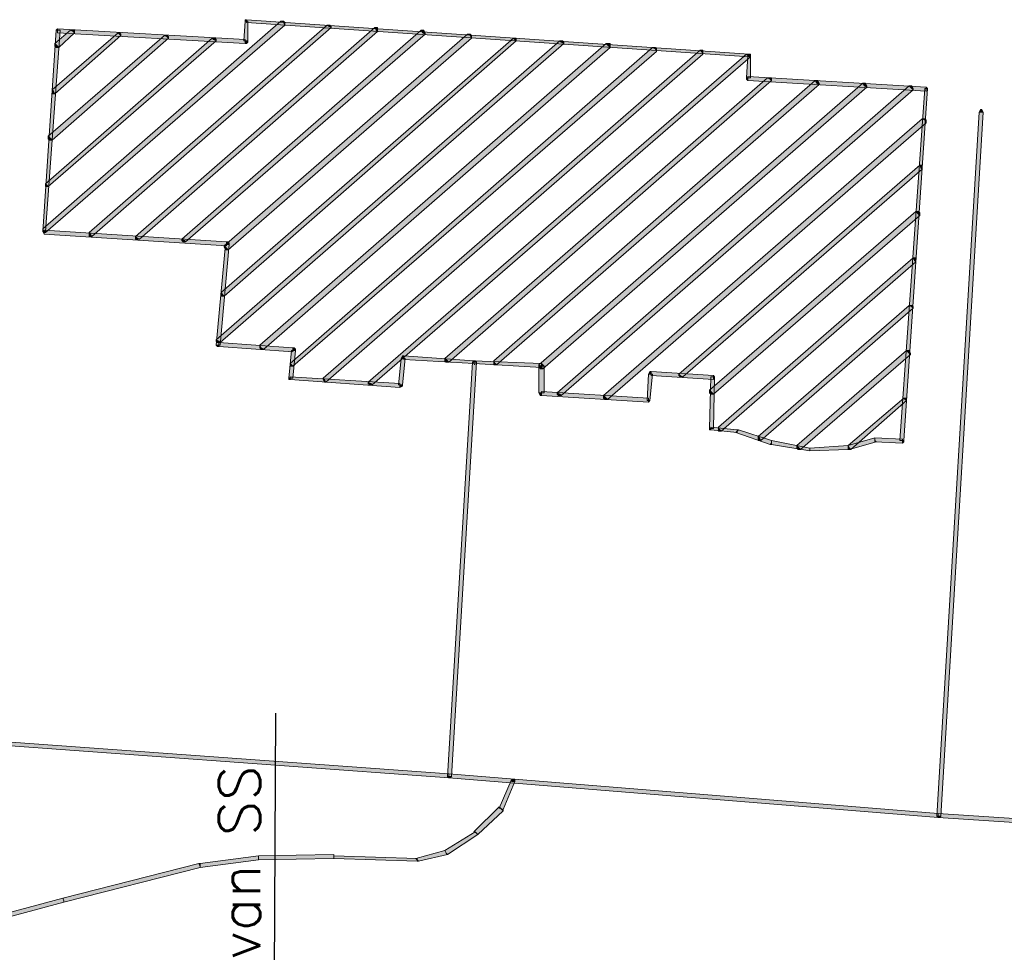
# Model space of a CAD drawing. Header units: millimetres. Extents: x -27 to 2301, y -256 to 766.
# Tile 81 of 97: x 341 to 365, y 107 to 129. Entities that reach past the tile are written whole.
import ezdxf
from ezdxf.enums import TextEntityAlignment as Align

# ---------------------------------------------------------------- set-up
doc = ezdxf.new("R2010")
doc.units = ezdxf.units.MM
doc.layers.add('SIV-ONDERGROND-ALG', color=251, linetype='Continuous')
doc.layers.add('SIV-VRI-MAATVOERING', color=7, linetype='Continuous')
doc.styles.add('ROMANS', font='romans.shx', dxfattribs={"width": 0.7})

# ---------------------------------------------------------------- blocks, each defined once
blk = doc.blocks.new('162')
at = {"style": 'ROMANS'}
blk.add_attdef('ARM.NR', text='', height=500, dxfattribs=at).set_placement((0, 0), align=Align.MIDDLE)

msp = doc.modelspace()

# ---------------------------------------------------------------- hatches: boundary and pattern name
at = {"layer": 'SIV-ONDERGROND-ALG'}
h = msp.add_hatch(color=256, dxfattribs=at)
h.dxf.hatch_style = 2
h.paths.add_polyline_path([(341.613, 124.209), (341.645, 124.177), (347.467, 129.226), (347.435, 129.291), (347.37, 129.323), (341.58, 124.273)])
h = msp.add_hatch(color=256, dxfattribs=at)
h.dxf.hatch_style = 2
h.paths.add_polyline_path([(346.502, 128.84), (346.566, 128.84), (346.566, 129.323), (346.502, 129.323), (346.47, 128.84)])
h = msp.add_hatch(color=256, dxfattribs=at)
h.dxf.hatch_style = 2
h.paths.add_polyline_path([(346.502, 129.323), (346.502, 129.355), (346.534, 129.355), (346.534, 129.323)])
h = msp.add_hatch(color=256, dxfattribs=at)
h.dxf.hatch_style = 2
h.paths.add_polyline_path([(346.534, 129.323), (346.534, 129.291), (358.757, 128.454), (358.757, 128.519), (346.534, 129.355)])
h = msp.add_hatch(color=256, dxfattribs=at)
h.dxf.hatch_style = 2
h.paths.add_polyline_path([(347.37, 129.323), (347.435, 129.323), (347.467, 129.291), (347.467, 129.226), (347.435, 129.291)])
h = msp.add_hatch(color=256, dxfattribs=at)
h.dxf.hatch_style = 2
h.paths.add_polyline_path([(341.613, 124.209), (341.645, 124.209), (341.999, 129.098), (341.902, 129.098), (341.58, 124.209)])
h = msp.add_hatch(color=256, dxfattribs=at)
h.dxf.hatch_style = 2
h.paths.add_polyline_path([(341.934, 128.712), (341.966, 128.68), (342.352, 129.033), (342.32, 129.066), (342.256, 129.098), (341.87, 128.776)])
h = msp.add_hatch(color=256, dxfattribs=at)
h.dxf.hatch_style = 2
h.paths.add_polyline_path([(341.902, 129.098), (341.934, 129.13), (341.934, 129.098)])
h = msp.add_hatch(color=256, dxfattribs=at)
h.dxf.hatch_style = 2
h.paths.add_polyline_path([(341.934, 129.098), (341.934, 129.033), (346.502, 128.776), (346.502, 128.873), (341.934, 129.13)])
h = msp.add_hatch(color=256, dxfattribs=at)
h.dxf.hatch_style = 2
h.paths.add_polyline_path([(342.256, 129.098), (342.32, 129.098), (342.352, 129.098), (342.352, 129.033), (342.32, 129.066)])
h = msp.add_hatch(color=256, dxfattribs=at)
h.dxf.hatch_style = 2
h.paths.add_polyline_path([(342.738, 124.144), (342.771, 124.08), (348.592, 129.162), (348.528, 129.194), (348.496, 129.226), (342.706, 124.177)])
h = msp.add_hatch(color=256, dxfattribs=at)
h.dxf.hatch_style = 2
h.paths.add_polyline_path([(343.864, 124.048), (343.929, 124.016), (349.718, 129.066), (349.686, 129.098), (349.654, 129.162), (343.832, 124.08)])
h = msp.add_hatch(color=256, dxfattribs=at)
h.dxf.hatch_style = 2
h.paths.add_polyline_path([(345.022, 123.984), (345.054, 123.951), (350.876, 129.001), (350.812, 129.033), (350.78, 129.098), (344.958, 124.016)])
h = msp.add_hatch(color=256, dxfattribs=at)
h.dxf.hatch_style = 2
h.paths.add_polyline_path([(348.496, 129.226), (348.56, 129.226), (348.592, 129.194), (348.592, 129.162), (348.528, 129.194)])
h = msp.add_hatch(color=256, dxfattribs=at)
h.dxf.hatch_style = 2
h.paths.add_polyline_path([(349.654, 129.162), (349.718, 129.162), (349.718, 129.098), (349.718, 129.066), (349.686, 129.098)])
h = msp.add_hatch(color=256, dxfattribs=at)
h.dxf.hatch_style = 2
h.paths.add_polyline_path([(350.78, 129.098), (350.844, 129.098), (350.876, 129.033), (350.876, 129.001), (350.812, 129.033)])
h = msp.add_hatch(color=256, dxfattribs=at)
h.dxf.hatch_style = 2
h.paths.add_polyline_path([(341.677, 125.334), (341.709, 125.302), (345.794, 128.84), (345.73, 128.873), (345.698, 128.905), (341.645, 125.367)])
h = msp.add_hatch(color=256, dxfattribs=at)
h.dxf.hatch_style = 2
h.paths.add_polyline_path([(341.773, 126.46), (341.806, 126.428), (344.636, 128.905), (344.604, 128.937), (344.54, 128.969), (341.709, 126.525)])
h = msp.add_hatch(color=256, dxfattribs=at)
h.dxf.hatch_style = 2
h.paths.add_polyline_path([(341.838, 127.618), (341.87, 127.554), (343.478, 128.969), (343.446, 129.001), (343.414, 129.033), (341.806, 127.65)])
h = msp.add_hatch(color=256, dxfattribs=at)
h.dxf.hatch_style = 2
h.paths.add_polyline_path([(343.414, 129.033), (343.446, 129.033), (343.478, 129.001), (343.478, 128.969), (343.446, 129.001)])
h = msp.add_hatch(color=256, dxfattribs=at)
h.dxf.hatch_style = 2
h.paths.add_polyline_path([(344.54, 128.969), (344.604, 128.969), (344.636, 128.937), (344.636, 128.905), (344.604, 128.937)])
h = msp.add_hatch(color=256, dxfattribs=at)
h.dxf.hatch_style = 2
h.paths.add_polyline_path([(345.698, 128.905), (345.762, 128.905), (345.794, 128.873), (345.794, 128.84), (345.73, 128.873)])
h = msp.add_hatch(color=256, dxfattribs=at)
h.dxf.hatch_style = 2
h.paths.add_polyline_path([(345.858, 121.539), (345.891, 121.507), (354.254, 128.776), (354.189, 128.808), (354.157, 128.84), (345.794, 121.571)])
h = msp.add_hatch(color=256, dxfattribs=at)
h.dxf.hatch_style = 2
h.paths.add_polyline_path([(345.955, 122.665), (345.987, 122.633), (353.096, 128.84), (353.063, 128.873), (353.031, 128.905), (345.923, 122.729)])
h = msp.add_hatch(color=256, dxfattribs=at)
h.dxf.hatch_style = 2
h.paths.add_polyline_path([(346.019, 123.823), (346.084, 123.758), (352.002, 128.905), (351.97, 128.969), (351.905, 129.001), (345.987, 123.855)])
h = msp.add_hatch(color=256, dxfattribs=at)
h.dxf.hatch_style = 2
h.paths.add_polyline_path([(346.502, 128.776), (346.534, 128.776), (346.566, 128.808), (346.566, 128.84), (346.502, 128.84)])
h = msp.add_hatch(color=256, dxfattribs=at)
h.dxf.hatch_style = 2
h.paths.add_polyline_path([(351.905, 129.001), (351.97, 129.001), (352.002, 128.969), (352.002, 128.905), (351.97, 128.969)])
h = msp.add_hatch(color=256, dxfattribs=at)
h.dxf.hatch_style = 2
h.paths.add_polyline_path([(353.031, 128.905), (353.096, 128.905), (353.096, 128.873), (353.096, 128.84), (353.063, 128.873)])
h = msp.add_hatch(color=256, dxfattribs=at)
h.dxf.hatch_style = 2
h.paths.add_polyline_path([(354.157, 128.84), (354.221, 128.84), (354.254, 128.808), (354.254, 128.776), (354.189, 128.808)])
h = msp.add_hatch(color=256, dxfattribs=at)
h.dxf.hatch_style = 2
h.paths.add_polyline_path([(341.966, 128.68), (341.902, 128.68), (341.87, 128.712), (341.87, 128.776), (341.934, 128.712)])
h = msp.add_hatch(color=256, dxfattribs=at)
h.dxf.hatch_style = 2
h.paths.add_polyline_path([(346.888, 121.378), (346.952, 121.346), (355.379, 128.68), (355.347, 128.712), (355.283, 128.776), (346.856, 121.443)])
h = msp.add_hatch(color=256, dxfattribs=at)
h.dxf.hatch_style = 2
h.paths.add_polyline_path([(347.627, 120.96), (347.66, 120.928), (356.505, 128.583), (356.473, 128.647), (356.409, 128.68), (347.595, 120.992)])
h = msp.add_hatch(color=256, dxfattribs=at)
h.dxf.hatch_style = 2
h.paths.add_polyline_path([(348.432, 120.606), (348.464, 120.542), (357.631, 128.519), (357.599, 128.583), (357.567, 128.615), (348.399, 120.638)])
h = msp.add_hatch(color=256, dxfattribs=at)
h.dxf.hatch_style = 2
h.paths.add_polyline_path([(355.283, 128.776), (355.379, 128.776), (355.379, 128.712), (355.379, 128.68), (355.347, 128.712)])
h = msp.add_hatch(color=256, dxfattribs=at)
h.dxf.hatch_style = 2
h.paths.add_polyline_path([(356.409, 128.68), (356.473, 128.68), (356.505, 128.647), (356.505, 128.583), (356.473, 128.647)])
h = msp.add_hatch(color=256, dxfattribs=at)
h.dxf.hatch_style = 2
h.paths.add_polyline_path([(357.567, 128.615), (357.631, 128.615), (357.631, 128.583), (357.631, 128.519), (357.599, 128.583)])
h = msp.add_hatch(color=256, dxfattribs=at)
h.dxf.hatch_style = 2
h.paths.add_polyline_path([(349.557, 120.51), (349.59, 120.478), (358.789, 128.454), (358.724, 128.487), (358.692, 128.519), (349.493, 120.542)])
h = msp.add_hatch(color=256, dxfattribs=at)
h.dxf.hatch_style = 2
h.paths.add_polyline_path([(358.692, 128.519), (358.757, 128.519), (358.789, 128.487), (358.789, 128.454), (358.724, 128.487)])
h = msp.add_hatch(color=256, dxfattribs=at)
h.dxf.hatch_style = 2
h.paths.add_polyline_path([(358.757, 128.487), (358.724, 128.487), (358.692, 127.94), (358.789, 127.94), (358.789, 128.487)])
h = msp.add_hatch(color=256, dxfattribs=at)
h.dxf.hatch_style = 2
h.paths.add_polyline_path([(358.757, 128.519), (358.789, 128.519), (358.789, 128.487), (358.757, 128.487)])
h = msp.add_hatch(color=256, dxfattribs=at)
h.dxf.hatch_style = 2
h.paths.add_polyline_path([(351.423, 121.057), (351.455, 121.024), (359.303, 127.876), (359.271, 127.908), (359.207, 127.94), (351.359, 121.121)])
h = msp.add_hatch(color=256, dxfattribs=at)
h.dxf.hatch_style = 2
h.paths.add_polyline_path([(358.692, 127.94), (358.692, 127.908), (358.724, 127.876), (358.724, 127.94)])
h = msp.add_hatch(color=256, dxfattribs=at)
h.dxf.hatch_style = 2
h.paths.add_polyline_path([(358.724, 127.94), (358.724, 127.876), (363.067, 127.618), (363.067, 127.715), (358.724, 127.972)])
h = msp.add_hatch(color=256, dxfattribs=at)
h.dxf.hatch_style = 2
h.paths.add_polyline_path([(359.207, 127.94), (359.303, 127.94), (359.303, 127.908), (359.303, 127.876), (359.271, 127.908)])
h = msp.add_hatch(color=256, dxfattribs=at)
h.dxf.hatch_style = 2
h.paths.add_polyline_path([(341.87, 127.554), (341.806, 127.554), (341.806, 127.618), (341.806, 127.65), (341.838, 127.618)])
h = msp.add_hatch(color=256, dxfattribs=at)
h.dxf.hatch_style = 2
h.paths.add_polyline_path([(352.581, 120.992), (352.613, 120.96), (360.461, 127.779), (360.397, 127.811), (360.365, 127.876), (352.549, 121.057)])
h = msp.add_hatch(color=256, dxfattribs=at)
h.dxf.hatch_style = 2
h.paths.add_polyline_path([(353.707, 120.928), (353.739, 120.864), (361.619, 127.715), (361.555, 127.747), (361.523, 127.811), (353.642, 120.96)])
h = msp.add_hatch(color=256, dxfattribs=at)
h.dxf.hatch_style = 2
h.paths.add_polyline_path([(354.157, 120.252), (354.189, 120.22), (362.745, 127.65), (362.713, 127.683), (362.649, 127.747), (354.093, 120.285)])
h = msp.add_hatch(color=256, dxfattribs=at)
h.dxf.hatch_style = 2
h.paths.add_polyline_path([(360.365, 127.876), (360.429, 127.876), (360.461, 127.811), (360.461, 127.779), (360.397, 127.811)])
h = msp.add_hatch(color=256, dxfattribs=at)
h.dxf.hatch_style = 2
h.paths.add_polyline_path([(361.523, 127.811), (361.587, 127.811), (361.619, 127.747), (361.619, 127.715), (361.555, 127.747)])
h = msp.add_hatch(color=256, dxfattribs=at)
h.dxf.hatch_style = 2
h.paths.add_polyline_path([(363.067, 127.683), (363.035, 127.683), (362.423, 119.127), (362.52, 119.127), (363.099, 127.683)])
h = msp.add_hatch(color=256, dxfattribs=at)
h.dxf.hatch_style = 2
h.paths.add_polyline_path([(362.649, 127.747), (362.713, 127.747), (362.745, 127.683), (362.745, 127.65), (362.713, 127.683)])
h = msp.add_hatch(color=256, dxfattribs=at)
h.dxf.hatch_style = 2
h.paths.add_polyline_path([(363.067, 127.715), (363.099, 127.683), (363.067, 127.683)])
h = msp.add_hatch(color=256, dxfattribs=at)
h.dxf.hatch_style = 2
h.paths.add_polyline_path([(364.353, 127.104), (364.386, 127.168), (364.418, 127.168), (364.45, 127.104), (364.386, 127.104)])
h = msp.add_hatch(color=256, dxfattribs=at)
h.dxf.hatch_style = 2
h.paths.add_polyline_path([(355.283, 120.156), (355.315, 120.124), (363.067, 126.846), (363.035, 126.911), (362.97, 126.943), (355.218, 120.22)])
h = msp.add_hatch(color=256, dxfattribs=at)
h.dxf.hatch_style = 2
h.paths.add_polyline_path([(362.97, 126.943), (363.035, 126.943), (363.067, 126.911), (363.067, 126.846), (363.035, 126.911)])
h = msp.add_hatch(color=256, dxfattribs=at)
h.dxf.hatch_style = 2
h.paths.add_polyline_path([(364.386, 127.104), (364.353, 127.104), (363.324, 109.992), (363.421, 109.992), (364.45, 127.104)])
h = msp.add_hatch(color=256, dxfattribs=at)
h.dxf.hatch_style = 2
h.paths.add_polyline_path([(341.806, 126.428), (341.741, 126.428), (341.709, 126.46), (341.709, 126.525), (341.773, 126.46)])
h = msp.add_hatch(color=256, dxfattribs=at)
h.dxf.hatch_style = 2
h.paths.add_polyline_path([(357.084, 120.703), (357.148, 120.671), (362.97, 125.72), (362.938, 125.753), (362.906, 125.817), (357.052, 120.735)])
h = msp.add_hatch(color=256, dxfattribs=at)
h.dxf.hatch_style = 2
h.paths.add_polyline_path([(362.906, 125.817), (362.97, 125.817), (362.97, 125.753), (362.97, 125.72), (362.938, 125.753)])
h = msp.add_hatch(color=256, dxfattribs=at)
h.dxf.hatch_style = 2
h.paths.add_polyline_path([(341.709, 125.302), (341.645, 125.302), (341.645, 125.334), (341.645, 125.367), (341.677, 125.334)])
h = msp.add_hatch(color=256, dxfattribs=at)
h.dxf.hatch_style = 2
h.paths.add_polyline_path([(357.856, 120.285), (357.888, 120.252), (362.906, 124.595), (362.842, 124.659), (362.809, 124.691), (357.792, 120.349)])
h = msp.add_hatch(color=256, dxfattribs=at)
h.dxf.hatch_style = 2
h.paths.add_polyline_path([(362.809, 124.691), (362.874, 124.691), (362.906, 124.659), (362.906, 124.595), (362.842, 124.659)])
h = msp.add_hatch(color=256, dxfattribs=at)
h.dxf.hatch_style = 2
h.paths.add_polyline_path([(341.645, 124.177), (341.613, 124.177), (341.58, 124.209), (341.58, 124.273), (341.613, 124.209)])
h = msp.add_hatch(color=256, dxfattribs=at)
h.dxf.hatch_style = 2
h.paths.add_polyline_path([(341.613, 124.144), (341.58, 124.209), (341.613, 124.209)])
h = msp.add_hatch(color=256, dxfattribs=at)
h.dxf.hatch_style = 2
h.paths.add_polyline_path([(346.051, 123.887), (346.051, 123.951), (341.613, 124.241), (341.613, 124.144), (346.051, 123.855)])
h = msp.add_hatch(color=256, dxfattribs=at)
h.dxf.hatch_style = 2
h.paths.add_polyline_path([(342.771, 124.08), (342.706, 124.08), (342.706, 124.144), (342.706, 124.177), (342.738, 124.144)])
h = msp.add_hatch(color=256, dxfattribs=at)
h.dxf.hatch_style = 2
h.paths.add_polyline_path([(343.929, 124.016), (343.832, 124.016), (343.832, 124.048), (343.832, 124.08), (343.864, 124.048)])
h = msp.add_hatch(color=256, dxfattribs=at)
h.dxf.hatch_style = 2
h.paths.add_polyline_path([(345.054, 123.951), (344.99, 123.951), (344.958, 123.984), (344.958, 124.016), (345.022, 123.984)])
h = msp.add_hatch(color=256, dxfattribs=at)
h.dxf.hatch_style = 2
h.paths.add_polyline_path([(345.858, 121.443), (345.891, 121.443), (346.116, 123.887), (346.019, 123.887), (345.794, 121.443)])
h = msp.add_hatch(color=256, dxfattribs=at)
h.dxf.hatch_style = 2
h.paths.add_polyline_path([(346.084, 123.758), (346.019, 123.758), (345.987, 123.823), (345.987, 123.855), (346.019, 123.823)])
h = msp.add_hatch(color=256, dxfattribs=at)
h.dxf.hatch_style = 2
h.paths.add_polyline_path([(346.116, 123.887), (346.116, 123.919), (346.084, 123.951), (346.051, 123.951), (346.051, 123.887)])
h = msp.add_hatch(color=256, dxfattribs=at)
h.dxf.hatch_style = 2
h.paths.add_polyline_path([(358.049, 119.384), (358.081, 119.352), (362.809, 123.469), (362.777, 123.501), (362.745, 123.565), (358.017, 119.448)])
h = msp.add_hatch(color=256, dxfattribs=at)
h.dxf.hatch_style = 2
h.paths.add_polyline_path([(362.745, 123.565), (362.809, 123.565), (362.809, 123.501), (362.809, 123.469), (362.777, 123.501)])
h = msp.add_hatch(color=256, dxfattribs=at)
h.dxf.hatch_style = 2
h.paths.add_polyline_path([(345.987, 122.633), (345.923, 122.633), (345.923, 122.665), (345.923, 122.729), (345.955, 122.665)])
h = msp.add_hatch(color=256, dxfattribs=at)
h.dxf.hatch_style = 2
h.paths.add_polyline_path([(359.014, 119.191), (359.046, 119.127), (362.745, 122.343), (362.713, 122.375), (362.649, 122.407), (358.982, 119.223)])
h = msp.add_hatch(color=256, dxfattribs=at)
h.dxf.hatch_style = 2
h.paths.add_polyline_path([(362.649, 122.407), (362.713, 122.407), (362.745, 122.375), (362.745, 122.343), (362.713, 122.375)])
h = msp.add_hatch(color=256, dxfattribs=at)
h.dxf.hatch_style = 2
h.paths.add_polyline_path([(345.891, 121.507), (345.826, 121.507), (345.794, 121.539), (345.794, 121.571), (345.858, 121.539)])
h = msp.add_hatch(color=256, dxfattribs=at)
h.dxf.hatch_style = 2
h.paths.add_polyline_path([(345.858, 121.41), (345.826, 121.41), (345.794, 121.443), (345.858, 121.443)])
h = msp.add_hatch(color=256, dxfattribs=at)
h.dxf.hatch_style = 2
h.paths.add_polyline_path([(347.66, 121.314), (347.66, 121.378), (345.858, 121.507), (345.858, 121.41), (347.66, 121.282)])
h = msp.add_hatch(color=256, dxfattribs=at)
h.dxf.hatch_style = 2
h.paths.add_polyline_path([(346.952, 121.346), (346.888, 121.346), (346.856, 121.378), (346.856, 121.443), (346.888, 121.378)])
h = msp.add_hatch(color=256, dxfattribs=at)
h.dxf.hatch_style = 2
h.paths.add_polyline_path([(347.595, 120.638), (347.66, 120.638), (347.724, 121.314), (347.627, 121.314), (347.563, 120.638)])
h = msp.add_hatch(color=256, dxfattribs=at)
h.dxf.hatch_style = 2
h.paths.add_polyline_path([(347.724, 121.314), (347.724, 121.346), (347.692, 121.378), (347.66, 121.378), (347.66, 121.314)])
h = msp.add_hatch(color=256, dxfattribs=at)
h.dxf.hatch_style = 2
h.paths.add_polyline_path([(350.362, 121.185), (350.329, 121.185), (350.297, 121.121), (350.362, 121.121)])
h = msp.add_hatch(color=256, dxfattribs=at)
h.dxf.hatch_style = 2
h.paths.add_polyline_path([(352.066, 121.024), (352.066, 121.057), (350.362, 121.185), (350.362, 121.089), (352.066, 120.992)])
h = msp.add_hatch(color=256, dxfattribs=at)
h.dxf.hatch_style = 2
h.paths.add_polyline_path([(359.979, 118.934), (360.011, 118.901), (362.681, 121.217), (362.649, 121.25), (362.584, 121.314), (359.915, 118.998)])
h = msp.add_hatch(color=256, dxfattribs=at)
h.dxf.hatch_style = 2
h.paths.add_polyline_path([(362.584, 121.314), (362.649, 121.314), (362.681, 121.25), (362.681, 121.217), (362.649, 121.25)])
h = msp.add_hatch(color=256, dxfattribs=at)
h.dxf.hatch_style = 2
h.paths.add_polyline_path([(347.66, 120.928), (347.595, 120.928), (347.595, 120.96), (347.595, 120.992), (347.627, 120.96)])
h = msp.add_hatch(color=256, dxfattribs=at)
h.dxf.hatch_style = 2
h.paths.add_polyline_path([(350.362, 121.121), (350.297, 121.121), (350.233, 120.478), (350.329, 120.478), (350.394, 121.121)])
h = msp.add_hatch(color=256, dxfattribs=at)
h.dxf.hatch_style = 2
h.paths.add_polyline_path([(351.455, 121.024), (351.391, 121.024), (351.359, 121.057), (351.359, 121.121), (351.423, 121.057)])
h = msp.add_hatch(color=256, dxfattribs=at)
h.dxf.hatch_style = 2
h.paths.add_polyline_path([(352.066, 121.024), (352.034, 121.024), (351.423, 110.957), (351.519, 110.957), (352.131, 121.024)])
h = msp.add_hatch(color=256, dxfattribs=at)
h.dxf.hatch_style = 2
h.paths.add_polyline_path([(352.034, 121.024), (352.066, 121.057), (352.098, 121.057), (352.131, 121.024), (352.066, 121.024)])
h = msp.add_hatch(color=256, dxfattribs=at)
h.dxf.hatch_style = 2
h.paths.add_polyline_path([(353.707, 120.928), (353.707, 120.992), (352.066, 121.057), (352.066, 120.992), (353.707, 120.896)])
h = msp.add_hatch(color=256, dxfattribs=at)
h.dxf.hatch_style = 2
h.paths.add_polyline_path([(352.066, 120.992), (352.098, 120.992), (352.098, 120.96), (352.066, 120.96)])
h = msp.add_hatch(color=256, dxfattribs=at)
h.dxf.hatch_style = 2
h.paths.add_polyline_path([(352.613, 120.96), (352.549, 120.96), (352.549, 120.992), (352.549, 121.057), (352.581, 120.992)])
h = msp.add_hatch(color=256, dxfattribs=at)
h.dxf.hatch_style = 2
h.paths.add_polyline_path([(353.739, 120.864), (353.675, 120.864), (353.642, 120.928), (353.642, 120.96), (353.707, 120.928)])
h = msp.add_hatch(color=256, dxfattribs=at)
h.dxf.hatch_style = 2
h.paths.add_polyline_path([(353.771, 120.928), (353.739, 120.96), (353.707, 120.992), (353.707, 120.928)])
h = msp.add_hatch(color=256, dxfattribs=at)
h.dxf.hatch_style = 2
h.paths.add_polyline_path([(353.707, 120.285), (353.771, 120.285), (353.771, 120.928), (353.642, 120.928), (353.642, 120.285)])
h = msp.add_hatch(color=256, dxfattribs=at)
h.dxf.hatch_style = 2
h.paths.add_polyline_path([(356.376, 120.735), (356.312, 120.735), (356.28, 120.092), (356.344, 120.092), (356.409, 120.735)])
h = msp.add_hatch(color=256, dxfattribs=at)
h.dxf.hatch_style = 2
h.paths.add_polyline_path([(356.376, 120.799), (356.344, 120.799), (356.312, 120.735), (356.376, 120.735)])
h = msp.add_hatch(color=256, dxfattribs=at)
h.dxf.hatch_style = 2
h.paths.add_polyline_path([(357.888, 120.671), (357.888, 120.703), (356.376, 120.799), (356.376, 120.703), (357.888, 120.606)])
h = msp.add_hatch(color=256, dxfattribs=at)
h.dxf.hatch_style = 2
h.paths.add_polyline_path([(357.148, 120.671), (357.084, 120.671), (357.052, 120.703), (357.052, 120.735), (357.084, 120.703)])
h = msp.add_hatch(color=256, dxfattribs=at)
h.dxf.hatch_style = 2
h.paths.add_polyline_path([(357.92, 120.671), (357.888, 120.703), (357.888, 120.671)])
h = msp.add_hatch(color=256, dxfattribs=at)
h.dxf.hatch_style = 2
h.paths.add_polyline_path([(347.595, 120.606), (347.563, 120.606), (347.563, 120.638), (347.595, 120.638)])
h = msp.add_hatch(color=256, dxfattribs=at)
h.dxf.hatch_style = 2
h.paths.add_polyline_path([(350.265, 120.478), (350.265, 120.51), (347.595, 120.671), (347.595, 120.606), (350.265, 120.413)])
h = msp.add_hatch(color=256, dxfattribs=at)
h.dxf.hatch_style = 2
h.paths.add_polyline_path([(348.464, 120.542), (348.432, 120.542), (348.399, 120.606), (348.399, 120.638), (348.432, 120.606)])
h = msp.add_hatch(color=256, dxfattribs=at)
h.dxf.hatch_style = 2
h.paths.add_polyline_path([(349.59, 120.478), (349.525, 120.478), (349.493, 120.51), (349.493, 120.542), (349.557, 120.51)])
h = msp.add_hatch(color=256, dxfattribs=at)
h.dxf.hatch_style = 2
h.paths.add_polyline_path([(350.329, 120.478), (350.329, 120.445), (350.265, 120.413), (350.265, 120.478)])
h = msp.add_hatch(color=256, dxfattribs=at)
h.dxf.hatch_style = 2
h.paths.add_polyline_path([(357.824, 119.416), (357.888, 119.416), (357.92, 120.671), (357.824, 120.671), (357.792, 119.416)])
h = msp.add_hatch(color=256, dxfattribs=at)
h.dxf.hatch_style = 2
h.paths.add_polyline_path([(353.707, 120.22), (353.675, 120.22), (353.642, 120.285), (353.707, 120.285)])
h = msp.add_hatch(color=256, dxfattribs=at)
h.dxf.hatch_style = 2
h.paths.add_polyline_path([(356.312, 120.092), (356.312, 120.156), (353.707, 120.317), (353.707, 120.22), (356.312, 120.059)])
h = msp.add_hatch(color=256, dxfattribs=at)
h.dxf.hatch_style = 2
h.paths.add_polyline_path([(354.189, 120.22), (354.125, 120.22), (354.093, 120.252), (354.093, 120.285), (354.157, 120.252)])
h = msp.add_hatch(color=256, dxfattribs=at)
h.dxf.hatch_style = 2
h.paths.add_polyline_path([(355.315, 120.124), (355.251, 120.124), (355.218, 120.156), (355.218, 120.22), (355.283, 120.156)])
h = msp.add_hatch(color=256, dxfattribs=at)
h.dxf.hatch_style = 2
h.paths.add_polyline_path([(357.888, 120.252), (357.824, 120.252), (357.792, 120.285), (357.792, 120.349), (357.856, 120.285)])
h = msp.add_hatch(color=256, dxfattribs=at)
h.dxf.hatch_style = 2
h.paths.add_polyline_path([(356.344, 120.092), (356.312, 120.059), (356.312, 120.092)])
h = msp.add_hatch(color=256, dxfattribs=at)
h.dxf.hatch_style = 2
h.paths.add_polyline_path([(361.201, 118.934), (361.233, 118.901), (362.584, 120.092), (362.552, 120.124), (362.52, 120.156), (361.169, 118.998)])
h = msp.add_hatch(color=256, dxfattribs=at)
h.dxf.hatch_style = 2
h.paths.add_polyline_path([(362.52, 120.156), (362.584, 120.156), (362.584, 120.124), (362.584, 120.092), (362.552, 120.124)])
h = msp.add_hatch(color=256, dxfattribs=at)
h.dxf.hatch_style = 2
h.paths.add_polyline_path([(357.824, 119.384), (357.792, 119.384), (357.792, 119.416), (357.824, 119.416)])
h = msp.add_hatch(color=256, dxfattribs=at)
h.dxf.hatch_style = 2
h.paths.add_polyline_path([(358.467, 119.352), (358.467, 119.384), (357.824, 119.448), (357.824, 119.384), (358.467, 119.32)])
h = msp.add_hatch(color=256, dxfattribs=at)
h.dxf.hatch_style = 2
h.paths.add_polyline_path([(358.081, 119.352), (358.017, 119.352), (358.017, 119.384), (358.017, 119.448), (358.049, 119.384)])
h = msp.add_hatch(color=256, dxfattribs=at)
h.dxf.hatch_style = 2
h.paths.add_polyline_path([(359.303, 119.062), (359.303, 119.127), (358.499, 119.384), (358.467, 119.352), (358.435, 119.32), (359.271, 119.03)])
h = msp.add_hatch(color=256, dxfattribs=at)
h.dxf.hatch_style = 2
h.paths.add_polyline_path([(358.499, 119.384), (358.467, 119.384), (358.467, 119.352)])
h = msp.add_hatch(color=256, dxfattribs=at)
h.dxf.hatch_style = 2
h.paths.add_polyline_path([(359.046, 119.127), (358.982, 119.127), (358.982, 119.191), (358.982, 119.223), (359.014, 119.191)])
h = msp.add_hatch(color=256, dxfattribs=at)
h.dxf.hatch_style = 2
h.paths.add_polyline_path([(359.303, 119.03), (359.271, 119.03), (359.303, 119.062)])
h = msp.add_hatch(color=256, dxfattribs=at)
h.dxf.hatch_style = 2
h.paths.add_polyline_path([(360.236, 118.901), (360.236, 118.934), (359.303, 119.127), (359.303, 119.03), (360.236, 118.869)])
h = msp.add_hatch(color=256, dxfattribs=at)
h.dxf.hatch_style = 2
h.paths.add_polyline_path([(361.812, 119.127), (361.812, 119.191), (361.169, 118.998), (361.169, 118.934), (361.201, 118.901), (361.844, 119.094)])
h = msp.add_hatch(color=256, dxfattribs=at)
h.dxf.hatch_style = 2
h.paths.add_polyline_path([(362.488, 119.127), (362.488, 119.159), (361.812, 119.191), (361.812, 119.094), (362.488, 119.062)])
h = msp.add_hatch(color=256, dxfattribs=at)
h.dxf.hatch_style = 2
h.paths.add_polyline_path([(362.52, 119.127), (362.52, 119.094), (362.488, 119.062), (362.488, 119.127)])
h = msp.add_hatch(color=256, dxfattribs=at)
h.dxf.hatch_style = 2
h.paths.add_polyline_path([(360.011, 118.901), (359.947, 118.901), (359.915, 118.934), (359.915, 118.998), (359.979, 118.934)])
h = msp.add_hatch(color=256, dxfattribs=at)
h.dxf.hatch_style = 2
h.paths.add_polyline_path([(361.169, 118.934), (361.169, 118.998), (360.236, 118.934), (360.236, 118.869), (361.169, 118.901)])
h = msp.add_hatch(color=256, dxfattribs=at)
h.dxf.hatch_style = 2
h.paths.add_polyline_path([(361.233, 118.901), (361.169, 118.901), (361.169, 118.934), (361.169, 118.998), (361.201, 118.934)])
h = msp.add_hatch(color=256, dxfattribs=at)
h.dxf.hatch_style = 2
h.paths.add_polyline_path([(361.201, 118.901), (361.169, 118.901), (361.169, 118.934)])
h = msp.add_hatch(color=256, dxfattribs=at)
h.dxf.hatch_style = 2
h.paths.add_polyline_path([(351.455, 110.957), (351.455, 111.021), (339.458, 111.889), (339.458, 111.793), (351.455, 110.925)])
h = msp.add_hatch(color=256, dxfattribs=at)
h.dxf.hatch_style = 2
h.paths.add_polyline_path([(351.519, 110.957), (351.487, 110.925), (351.455, 110.925), (351.423, 110.957), (351.455, 110.957)])
h = msp.add_hatch(color=256, dxfattribs=at)
h.dxf.hatch_style = 2
h.paths.add_polyline_path([(363.356, 109.992), (363.356, 110.056), (351.455, 111.021), (351.455, 110.925), (363.356, 109.96)])
h = msp.add_hatch(color=256, dxfattribs=at)
h.dxf.hatch_style = 2
h.paths.add_polyline_path([(351.455, 111.021), (351.487, 111.021), (351.455, 110.989)])
h = msp.add_hatch(color=256, dxfattribs=at)
h.dxf.hatch_style = 2
h.paths.add_polyline_path([(352.967, 110.86), (352.999, 110.892), (353.063, 110.892), (353.063, 110.828), (352.999, 110.828)])
h = msp.add_hatch(color=256, dxfattribs=at)
h.dxf.hatch_style = 2
h.paths.add_polyline_path([(352.999, 110.828), (352.967, 110.86), (352.677, 110.185), (352.71, 110.185), (352.774, 110.153), (353.063, 110.828)])
h = msp.add_hatch(color=256, dxfattribs=at)
h.dxf.hatch_style = 2
h.paths.add_polyline_path([(352.71, 110.185), (352.677, 110.217), (352.066, 109.606), (352.131, 109.574), (352.163, 109.541), (352.774, 110.12)])
h = msp.add_hatch(color=256, dxfattribs=at)
h.dxf.hatch_style = 2
h.paths.add_polyline_path([(352.774, 110.153), (352.774, 110.12), (352.71, 110.185)])
h = msp.add_hatch(color=256, dxfattribs=at)
h.dxf.hatch_style = 2
h.paths.add_polyline_path([(363.421, 109.992), (363.388, 109.96), (363.356, 109.96), (363.324, 109.992), (363.356, 109.992)])
h = msp.add_hatch(color=256, dxfattribs=at)
h.dxf.hatch_style = 2
h.paths.add_polyline_path([(375.064, 109.22), (375.064, 109.284), (363.356, 110.056), (363.356, 109.96), (375.064, 109.188)])
h = msp.add_hatch(color=256, dxfattribs=at)
h.dxf.hatch_style = 2
h.paths.add_polyline_path([(352.131, 109.574), (352.098, 109.606), (351.359, 109.155), (351.391, 109.091), (351.423, 109.059), (352.163, 109.541)])
h = msp.add_hatch(color=256, dxfattribs=at)
h.dxf.hatch_style = 2
h.paths.add_polyline_path([(346.823, 108.962), (346.823, 109.027), (345.408, 108.834), (345.408, 108.737), (346.823, 108.93)])
h = msp.add_hatch(color=256, dxfattribs=at)
h.dxf.hatch_style = 2
h.paths.add_polyline_path([(348.657, 108.995), (348.657, 109.059), (346.823, 109.027), (346.823, 108.93), (348.657, 108.962)])
h = msp.add_hatch(color=256, dxfattribs=at)
h.dxf.hatch_style = 2
h.paths.add_polyline_path([(348.657, 109.027), (348.657, 109.059), (348.657, 108.995)])
h = msp.add_hatch(color=256, dxfattribs=at)
h.dxf.hatch_style = 2
h.paths.add_polyline_path([(350.683, 108.93), (350.683, 108.962), (348.657, 109.027), (348.657, 108.962), (350.683, 108.898)])
h = msp.add_hatch(color=256, dxfattribs=at)
h.dxf.hatch_style = 2
h.paths.add_polyline_path([(351.391, 109.091), (351.359, 109.155), (350.651, 108.962), (350.683, 108.93), (350.715, 108.898), (351.423, 109.059)])
h = msp.add_hatch(color=256, dxfattribs=at)
h.dxf.hatch_style = 2
h.paths.add_polyline_path([(345.408, 108.769), (345.376, 108.834), (342.063, 107.997), (342.095, 107.933), (342.095, 107.901), (345.408, 108.737)])
h = msp.add_hatch(color=256, dxfattribs=at)
h.dxf.hatch_style = 2
h.paths.add_polyline_path([(345.408, 108.834), (345.376, 108.834), (345.408, 108.769)])
h = msp.add_hatch(color=256, dxfattribs=at)
h.dxf.hatch_style = 2
h.paths.add_polyline_path([(350.715, 108.898), (350.683, 108.898), (350.683, 108.93)])
h = msp.add_hatch(color=256, dxfattribs=at)
h.dxf.hatch_style = 2
h.paths.add_polyline_path([(342.095, 107.933), (342.063, 107.997), (338.235, 106.968), (338.267, 106.904), (338.267, 106.872), (342.095, 107.901)])
h = msp.add_hatch(color=256, dxfattribs=at)
h.dxf.hatch_style = 2
h.paths.add_polyline_path([(342.063, 107.997), (342.095, 107.997), (342.063, 107.965)])

# ---------------------------------------------------------------- linework, layer by layer
at = {"layer": 'SIV-ONDERGROND-ALG', "lineweight": 5}
for points in [[(341.613, 124.209), (341.645, 124.177), (347.467, 129.226), (347.435, 129.291), (347.37, 129.323), (341.58, 124.273), (341.613, 124.209)], [(346.502, 128.84), (346.566, 128.84), (346.566, 129.323), (346.502, 129.323), (346.47, 128.84), (346.502, 128.84)], [(346.502, 129.323), (346.502, 129.355), (346.502, 129.355), (346.534, 129.355)], [(346.534, 129.323), (346.534, 129.291), (358.757, 128.454), (358.757, 128.519), (346.534, 129.355), (346.534, 129.323)], [(347.37, 129.323), (347.435, 129.323), (347.467, 129.291), (347.467, 129.226)], [(341.613, 124.209), (341.645, 124.209), (341.999, 129.098), (341.902, 129.098), (341.58, 124.209), (341.613, 124.209)], [(341.934, 128.712), (341.966, 128.68), (342.352, 129.033), (342.32, 129.066), (342.256, 129.098), (341.87, 128.776), (341.934, 128.712)], [(341.902, 129.098), (341.902, 129.098), (341.934, 129.13)], [(341.934, 129.098), (341.934, 129.033), (346.502, 128.776), (346.502, 128.873), (341.934, 129.13), (341.934, 129.098)], [(342.256, 129.098), (342.32, 129.098), (342.352, 129.098), (342.352, 129.033)], [(342.738, 124.144), (342.771, 124.08), (348.592, 129.162), (348.528, 129.194), (348.496, 129.226), (342.706, 124.177), (342.738, 124.144)], [(343.864, 124.048), (343.929, 124.016), (349.718, 129.066), (349.686, 129.098), (349.654, 129.162), (343.832, 124.08), (343.864, 124.048)], [(345.022, 123.984), (345.054, 123.951), (350.876, 129.001), (350.812, 129.033), (350.78, 129.098), (344.958, 124.016), (345.022, 123.984)], [(348.496, 129.226), (348.56, 129.226), (348.592, 129.194), (348.592, 129.162)], [(349.654, 129.162), (349.718, 129.162), (349.718, 129.098), (349.718, 129.066)], [(350.78, 129.098), (350.844, 129.098), (350.876, 129.033), (350.876, 129.001)], [(341.677, 125.334), (341.709, 125.302), (345.794, 128.84), (345.73, 128.873), (345.698, 128.905), (341.645, 125.367), (341.677, 125.334)], [(341.773, 126.46), (341.806, 126.428), (344.636, 128.905), (344.604, 128.937), (344.54, 128.969), (341.709, 126.525), (341.773, 126.46)], [(341.838, 127.618), (341.87, 127.554), (343.478, 128.969), (343.446, 129.001), (343.414, 129.033), (341.806, 127.65), (341.838, 127.618)], [(343.414, 129.033), (343.446, 129.033), (343.478, 129.001), (343.478, 128.969)], [(344.54, 128.969), (344.604, 128.969), (344.636, 128.937), (344.636, 128.905)], [(345.698, 128.905), (345.762, 128.905), (345.794, 128.873), (345.794, 128.84)], [(345.858, 121.539), (345.891, 121.507), (354.254, 128.776), (354.189, 128.808), (354.157, 128.84), (345.794, 121.571), (345.858, 121.539)], [(345.955, 122.665), (345.987, 122.633), (353.096, 128.84), (353.063, 128.873), (353.031, 128.905), (345.923, 122.729), (345.955, 122.665)], [(346.019, 123.823), (346.084, 123.758), (352.002, 128.905), (351.97, 128.969), (351.905, 129.001), (345.987, 123.855), (346.019, 123.823)], [(346.502, 128.776), (346.534, 128.776), (346.566, 128.808), (346.566, 128.84)], [(351.905, 129.001), (351.97, 129.001), (352.002, 128.969), (352.002, 128.905)], [(353.031, 128.905), (353.096, 128.905), (353.096, 128.873), (353.096, 128.84)], [(354.157, 128.84), (354.221, 128.84), (354.254, 128.808), (354.254, 128.776)], [(341.966, 128.68), (341.902, 128.68), (341.87, 128.712), (341.87, 128.776)], [(346.888, 121.378), (346.952, 121.346), (355.379, 128.68), (355.347, 128.712), (355.283, 128.776), (346.856, 121.443), (346.888, 121.378)], [(347.627, 120.96), (347.66, 120.928), (356.505, 128.583), (356.473, 128.647), (356.409, 128.68), (347.595, 120.992), (347.627, 120.96)], [(348.432, 120.606), (348.464, 120.542), (357.631, 128.519), (357.599, 128.583), (357.567, 128.615), (348.399, 120.638), (348.432, 120.606)], [(355.283, 128.776), (355.379, 128.776), (355.379, 128.712), (355.379, 128.68)], [(356.409, 128.68), (356.473, 128.68), (356.505, 128.647), (356.505, 128.583)], [(357.567, 128.615), (357.631, 128.615), (357.631, 128.583), (357.631, 128.519)], [(349.557, 120.51), (349.59, 120.478), (358.789, 128.454), (358.724, 128.487), (358.692, 128.519), (349.493, 120.542), (349.557, 120.51)], [(358.692, 128.519), (358.757, 128.519), (358.789, 128.487), (358.789, 128.454)], [(358.757, 128.487), (358.724, 128.487), (358.692, 127.94), (358.789, 127.94), (358.789, 128.487), (358.757, 128.487)], [(358.757, 128.519), (358.789, 128.519), (358.789, 128.487)], [(351.423, 121.057), (351.455, 121.024), (359.303, 127.876), (359.271, 127.908), (359.207, 127.94), (351.359, 121.121), (351.423, 121.057)], [(358.692, 127.94), (358.692, 127.908), (358.724, 127.876)], [(358.724, 127.94), (358.724, 127.876), (363.067, 127.618), (363.067, 127.715), (358.724, 127.972), (358.724, 127.94)], [(359.207, 127.94), (359.303, 127.94), (359.303, 127.908), (359.303, 127.876)], [(341.87, 127.554), (341.806, 127.554), (341.806, 127.618), (341.806, 127.65)], [(352.581, 120.992), (352.613, 120.96), (360.461, 127.779), (360.397, 127.811), (360.365, 127.876), (352.549, 121.057), (352.581, 120.992)], [(353.707, 120.928), (353.739, 120.864), (361.619, 127.715), (361.555, 127.747), (361.523, 127.811), (353.642, 120.96), (353.707, 120.928)], [(354.157, 120.252), (354.189, 120.22), (362.745, 127.65), (362.713, 127.683), (362.649, 127.747), (354.093, 120.285), (354.157, 120.252)], [(360.365, 127.876), (360.429, 127.876), (360.461, 127.811), (360.461, 127.779)], [(361.523, 127.811), (361.587, 127.811), (361.619, 127.747), (361.619, 127.715)], [(363.067, 127.683), (363.035, 127.683), (362.423, 119.127), (362.52, 119.127), (363.099, 127.683), (363.067, 127.683)], [(362.649, 127.747), (362.713, 127.747), (362.745, 127.683), (362.745, 127.65)], [(363.067, 127.715), (363.067, 127.715), (363.099, 127.683), (363.099, 127.683)], [(364.353, 127.104), (364.386, 127.168), (364.418, 127.168), (364.45, 127.104)], [(355.283, 120.156), (355.315, 120.124), (363.067, 126.846), (363.035, 126.911), (362.97, 126.943), (355.218, 120.22), (355.283, 120.156)], [(362.97, 126.943), (363.035, 126.943), (363.067, 126.911), (363.067, 126.846)], [(364.386, 127.104), (364.353, 127.104), (363.324, 109.992), (363.421, 109.992), (364.45, 127.104), (364.386, 127.104)], [(341.806, 126.428), (341.741, 126.428), (341.709, 126.46), (341.709, 126.525)], [(357.084, 120.703), (357.148, 120.671), (362.97, 125.72), (362.938, 125.753), (362.906, 125.817), (357.052, 120.735), (357.084, 120.703)], [(362.906, 125.817), (362.97, 125.817), (362.97, 125.753), (362.97, 125.72)], [(341.709, 125.302), (341.645, 125.302), (341.645, 125.334), (341.645, 125.367)], [(357.856, 120.285), (357.888, 120.252), (362.906, 124.595), (362.842, 124.659), (362.809, 124.691), (357.792, 120.349), (357.856, 120.285)], [(362.809, 124.691), (362.874, 124.691), (362.906, 124.659), (362.906, 124.595)], [(341.645, 124.177), (341.613, 124.177), (341.58, 124.209), (341.58, 124.273)], [(341.613, 124.144), (341.613, 124.144), (341.58, 124.209)], [(346.051, 123.887), (346.051, 123.951), (341.613, 124.241), (341.613, 124.144), (346.051, 123.855), (346.051, 123.887)], [(342.771, 124.08), (342.706, 124.08), (342.706, 124.144), (342.706, 124.177)], [(343.929, 124.016), (343.832, 124.016), (343.832, 124.048), (343.832, 124.08)], [(345.054, 123.951), (344.99, 123.951), (344.958, 123.984), (344.958, 124.016)], [(345.858, 121.443), (345.891, 121.443), (346.116, 123.887), (346.019, 123.887), (345.794, 121.443), (345.858, 121.443)], [(346.084, 123.758), (346.019, 123.758), (345.987, 123.823), (345.987, 123.855)], [(346.116, 123.887), (346.116, 123.919), (346.084, 123.951), (346.051, 123.951)], [(358.049, 119.384), (358.081, 119.352), (362.809, 123.469), (362.777, 123.501), (362.745, 123.565), (358.017, 119.448), (358.049, 119.384)], [(362.745, 123.565), (362.809, 123.565), (362.809, 123.501), (362.809, 123.469)], [(345.987, 122.633), (345.923, 122.633), (345.923, 122.665), (345.923, 122.729)], [(359.014, 119.191), (359.046, 119.127), (362.745, 122.343), (362.713, 122.375), (362.649, 122.407), (358.982, 119.223), (359.014, 119.191)], [(362.649, 122.407), (362.713, 122.407), (362.745, 122.375), (362.745, 122.343)], [(345.891, 121.507), (345.826, 121.507), (345.794, 121.539), (345.794, 121.571)], [(345.858, 121.41), (345.826, 121.41), (345.794, 121.443), (345.794, 121.443)], [(347.66, 121.314), (347.66, 121.378), (345.858, 121.507), (345.858, 121.41), (347.66, 121.282), (347.66, 121.314)], [(346.952, 121.346), (346.888, 121.346), (346.856, 121.378), (346.856, 121.443)], [(347.595, 120.638), (347.66, 120.638), (347.724, 121.314), (347.627, 121.314), (347.563, 120.638), (347.595, 120.638)], [(347.724, 121.314), (347.724, 121.346), (347.692, 121.378), (347.66, 121.378)], [(350.362, 121.185), (350.329, 121.185), (350.297, 121.121)], [(352.066, 121.024), (352.066, 121.057), (350.362, 121.185), (350.362, 121.089), (352.066, 120.992), (352.066, 121.024)], [(359.979, 118.934), (360.011, 118.901), (362.681, 121.217), (362.649, 121.25), (362.584, 121.314), (359.915, 118.998), (359.979, 118.934)], [(362.584, 121.314), (362.649, 121.314), (362.681, 121.25), (362.681, 121.217)], [(347.66, 120.928), (347.595, 120.928), (347.595, 120.96), (347.595, 120.992)], [(350.362, 121.121), (350.297, 121.121), (350.233, 120.478), (350.329, 120.478), (350.394, 121.121), (350.362, 121.121)], [(351.455, 121.024), (351.391, 121.024), (351.359, 121.057), (351.359, 121.121)], [(352.066, 121.024), (352.034, 121.024), (351.423, 110.957), (351.519, 110.957), (352.131, 121.024), (352.066, 121.024)], [(352.034, 121.024), (352.066, 121.057), (352.098, 121.057), (352.131, 121.024)], [(353.707, 120.928), (353.707, 120.992), (352.066, 121.057), (352.066, 120.992), (353.707, 120.896), (353.707, 120.928)], [(352.613, 120.96), (352.549, 120.96), (352.549, 120.992), (352.549, 121.057)], [(353.739, 120.864), (353.675, 120.864), (353.642, 120.928), (353.642, 120.96)], [(353.771, 120.928), (353.739, 120.96), (353.707, 120.992)], [(353.707, 120.285), (353.771, 120.285), (353.771, 120.928), (353.642, 120.928), (353.642, 120.285), (353.707, 120.285)], [(356.376, 120.735), (356.312, 120.735), (356.28, 120.092), (356.344, 120.092), (356.409, 120.735), (356.376, 120.735)], [(356.376, 120.799), (356.344, 120.799), (356.312, 120.735)], [(357.888, 120.671), (357.888, 120.703), (356.376, 120.799), (356.376, 120.703), (357.888, 120.606), (357.888, 120.671)], [(357.148, 120.671), (357.084, 120.671), (357.052, 120.703), (357.052, 120.735)], [(357.92, 120.671), (357.92, 120.671), (357.888, 120.703)], [(347.595, 120.606), (347.595, 120.606), (347.563, 120.606), (347.563, 120.638)], [(350.265, 120.478), (350.265, 120.51), (347.595, 120.671), (347.595, 120.606), (350.265, 120.413), (350.265, 120.478)], [(348.464, 120.542), (348.432, 120.542), (348.399, 120.606), (348.399, 120.638)], [(349.59, 120.478), (349.525, 120.478), (349.493, 120.51), (349.493, 120.542)], [(350.329, 120.478), (350.329, 120.445), (350.265, 120.413)], [(357.824, 119.416), (357.888, 119.416), (357.92, 120.671), (357.824, 120.671), (357.792, 119.416), (357.824, 119.416)], [(353.707, 120.22), (353.675, 120.22), (353.642, 120.285)], [(356.312, 120.092), (356.312, 120.156), (353.707, 120.317), (353.707, 120.22), (356.312, 120.059), (356.312, 120.092)], [(354.189, 120.22), (354.125, 120.22), (354.093, 120.252), (354.093, 120.285)], [(355.315, 120.124), (355.251, 120.124), (355.218, 120.156), (355.218, 120.22)], [(357.888, 120.252), (357.824, 120.252), (357.792, 120.285), (357.792, 120.349)], [(356.344, 120.092), (356.344, 120.092), (356.312, 120.059)], [(361.201, 118.934), (361.233, 118.901), (362.584, 120.092), (362.552, 120.124), (362.52, 120.156), (361.169, 118.998), (361.201, 118.934)], [(362.52, 120.156), (362.584, 120.156), (362.584, 120.124), (362.584, 120.092)], [(357.824, 119.384), (357.792, 119.384), (357.792, 119.416)], [(358.467, 119.352), (358.467, 119.384), (357.824, 119.448), (357.824, 119.384), (358.467, 119.32), (358.467, 119.352)], [(358.081, 119.352), (358.017, 119.352), (358.017, 119.384), (358.017, 119.448)], [(359.303, 119.062), (359.303, 119.127), (358.499, 119.384), (358.467, 119.352), (358.435, 119.32), (359.271, 119.03), (359.303, 119.062)], [(358.499, 119.384), (358.467, 119.384)], [(359.046, 119.127), (358.982, 119.127), (358.982, 119.191), (358.982, 119.223)], [(359.303, 119.03), (359.271, 119.03)], [(360.236, 118.901), (360.236, 118.934), (359.303, 119.127), (359.303, 119.03), (360.236, 118.869), (360.236, 118.901)], [(361.812, 119.127), (361.812, 119.191), (361.169, 118.998), (361.169, 118.934), (361.201, 118.901), (361.844, 119.094), (361.812, 119.127)], [(362.488, 119.127), (362.488, 119.159), (361.812, 119.191), (361.812, 119.094), (362.488, 119.062), (362.488, 119.127)], [(361.812, 119.191), (361.812, 119.191)], [(362.52, 119.127), (362.52, 119.094), (362.488, 119.062)], [(360.011, 118.901), (359.947, 118.901), (359.915, 118.934), (359.915, 118.998)], [(361.169, 118.934), (361.169, 118.998), (360.236, 118.934), (360.236, 118.869), (361.169, 118.901), (361.169, 118.934)], [(361.233, 118.901), (361.169, 118.901), (361.169, 118.934), (361.169, 118.998)], [(361.201, 118.901), (361.169, 118.901)], [(351.455, 110.957), (351.455, 111.021), (339.458, 111.889), (339.458, 111.793), (351.455, 110.925), (351.455, 110.957)], [(351.519, 110.957), (351.487, 110.925), (351.455, 110.925), (351.423, 110.957)], [(363.356, 109.992), (363.356, 110.056), (351.455, 111.021), (351.455, 110.925), (363.356, 109.96), (363.356, 109.992)], [(352.967, 110.86), (352.999, 110.892), (353.063, 110.892), (353.063, 110.828)], [(352.999, 110.828), (352.967, 110.86), (352.677, 110.185), (352.71, 110.185), (352.774, 110.153), (353.063, 110.828), (352.999, 110.828)], [(352.71, 110.185), (352.677, 110.217), (352.066, 109.606), (352.131, 109.574), (352.163, 109.541), (352.774, 110.12), (352.71, 110.185)], [(352.774, 110.153), (352.774, 110.12)], [(363.421, 109.992), (363.388, 109.96), (363.356, 109.96), (363.324, 109.992)], [(375.064, 109.22), (375.064, 109.284), (363.356, 110.056), (363.356, 109.96), (375.064, 109.188), (375.064, 109.22)], [(352.131, 109.574), (352.098, 109.606), (351.359, 109.155), (351.391, 109.091), (351.423, 109.059), (352.163, 109.541), (352.131, 109.574)], [(352.163, 109.541), (352.163, 109.541)], [(346.823, 108.962), (346.823, 109.027), (345.408, 108.834), (345.408, 108.737), (346.823, 108.93), (346.823, 108.962)], [(348.657, 108.995), (348.657, 109.059), (346.823, 109.027), (346.823, 108.93), (348.657, 108.962), (348.657, 108.995)], [(346.823, 109.027), (346.823, 109.027)], [(348.657, 109.027), (348.657, 109.059)], [(350.683, 108.93), (350.683, 108.962), (348.657, 109.027), (348.657, 108.962), (350.683, 108.898), (350.683, 108.93)], [(351.391, 109.091), (351.359, 109.155), (350.651, 108.962), (350.683, 108.93), (350.715, 108.898), (351.423, 109.059), (351.391, 109.091)], [(345.408, 108.769), (345.376, 108.834), (342.063, 107.997), (342.095, 107.933), (342.095, 107.901), (345.408, 108.737), (345.408, 108.769)], [(345.408, 108.834), (345.376, 108.834)], [(350.715, 108.898), (350.683, 108.898)], [(342.095, 107.933), (342.063, 107.997), (338.235, 106.968), (338.267, 106.904), (338.267, 106.872), (342.095, 107.901), (342.095, 107.933)]]:
    msp.add_lwpolyline(points, dxfattribs=at)
at = {"layer": 'SIV-VRI-MAATVOERING'}
msp.add_line((347.182, 98.221), (347.244, 112.496), dxfattribs=at)

# ---------------------------------------------------------------- block references
ref = msp.add_blockref('162', (346.819, 102.855), dxfattribs=dict(at, xscale=0.001999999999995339, yscale=0.001999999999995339, zscale=0.001999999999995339, rotation=90))
ref.add_attrib('ARM.NR', '79.70m van SS', dxfattribs={"layer": '0', "height": 1, "rotation": 90, "style": 'ROMANS'}).set_placement((346.364, 105.947), align=Align.MIDDLE)

doc.saveas('drawing.dxf')
